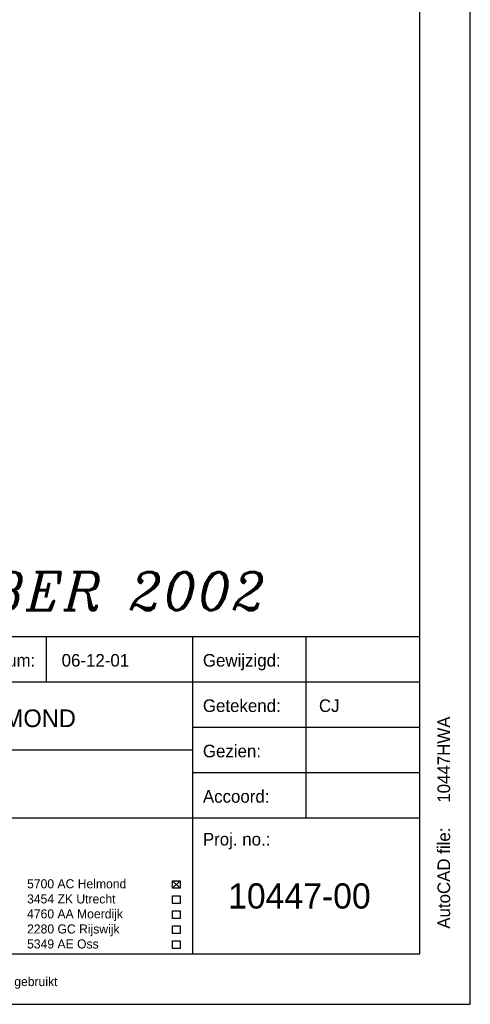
# Model space of a CAD drawing. Extents: x -9573 to 237800, y 0 to 168200.
# Tile 25 of 37: x 219938 to 237800, y 0 to 39070. Entities that reach past the tile are written whole.
import ezdxf

# ---------------------------------------------------------------- set-up
doc = ezdxf.new("R2010")
doc.units = 0
doc.header["$LTSCALE"] = 200
doc.layers.get('0').update_dxf_attribs({"linetype": 'CONTINUOUS'})
for name, color, linetype in [('00KAD025', 2, 'CONTINUOUS'), ('00KAD070', 5, 'CONTINUOUS'), ('BL$4----', 7, 'CONTINUOUS'), ('WL561---', 4, 'CONTINUOUS')]:
    doc.layers.add(name, color=color, linetype=linetype)
doc.styles.add('BURO-018', font='BUROFONT.shx', dxfattribs={"height": 360})
doc.styles.add('BURO-025', font='BUROFONT.shx', dxfattribs={"height": 500})
doc.styles.add('BURO-035', font='BUROFONT.shx', dxfattribs={"height": 700})
doc.styles.add('BURO-050', font='BUROFONT.shx', dxfattribs={"height": 1000})
doc.styles.add('ITALICC', font='italicc', dxfattribs={"width": 10, "height": 10})

# ---------------------------------------------------------------- blocks, each defined once
blk = doc.blocks.new('KUIJPERSKLEUR')
at = {"color": 1}
for p, q in [((-185, 73), (-10, 73)), ((-84, 64), (-84, 73)), ((-55, 10), (-55, 73)), ((-32.5, 37), (-32.5, 73)), ((-185, 64), (-10, 64)), ((-55, 55), (-10, 55)), ((-185, 50.5), (-55, 50.5)), ((-55, 46), (-10, 46)), ((-185, 37), (-10, 37)), ((-59, 24.51), (-57.5, 23.01)), ((-59, 23.01), (-57.5, 24.51)), ((-59, 24.51), (-57.5, 24.51)), ((-59, 23.01), (-59, 24.51)), ((-57.5, 24.51), (-57.5, 23.01)), ((-57.5, 23.01), (-59, 23.01)), ((-59, 20.01), (-59, 21.51)), ((-59, 21.51), (-57.5, 21.51)), ((-57.5, 21.51), (-57.5, 20.01)), ((-57.5, 20.01), (-59, 20.01)), ((-59, 17.05), (-59, 18.55)), ((-59, 18.55), (-57.5, 18.55)), ((-57.5, 18.55), (-57.5, 17.05)), ((-57.5, 17.05), (-59, 17.05)), ((-59, 14.05), (-59, 15.55)), ((-59, 15.55), (-57.5, 15.55)), ((-57.5, 14.05), (-59, 14.05)), ((-57.5, 15.55), (-57.5, 14.05)), ((-59, 12.58), (-57.5, 12.58)), ((-59, 11.08), (-59, 12.58)), ((-57.5, 12.58), (-57.5, 11.08)), ((-57.5, 11.08), (-59, 11.08))]:
    blk.add_line(p, q, dxfattribs=at)
for s, height, style, p in [('Datum:', 2.5, 'BURO-025', (-97, 67)), ('Gewijzigd:', 2.5, 'BURO-025', (-53, 67)), ('Getekend:', 2.5, 'BURO-025', (-53, 58)), ('Gezien:', 2.5, 'BURO-025', (-53, 49)), ('Accoord:', 2.5, 'BURO-025', (-53, 40)), ('Proj. no.:', 2.5, 'BURO-025', (-53, 31.5)), ('5700 AC Helmond', 1.8, 'BURO-018', (-87.85, 23.01)), ('3454 ZK Utrecht', 1.8, 'BURO-018', (-87.85, 20.01)), ('4760 AA Moerdijk', 1.8, 'BURO-018', (-87.85, 17.05)), ('2280 GC Rijswijk', 1.8, 'BURO-018', (-87.85, 14.05)), ('5349 AE Oss', 1.8, 'BURO-018', (-87.85, 11.08)), ('gekopieerd of aan derden ter inzage worden gegeven, noch voor of door derden worden gebruikt', 1.8, 'BURO-018', (-185, 3.61))]:
    blk.add_text(s, height=height, dxfattribs=dict(at, style=style)).set_placement(p)
at = {"color": 1, "style": 'BURO-025'}
blk.add_text('AutoCAD file:', height=2.5, rotation=90, dxfattribs=at).set_placement((-4, 15))
at = {"color": 150, "style": 'BURO-025'}
for tag, p in [('TKSCHAAL', (-167, 67)), ('TKBLADNR', (-124, 67)), ('TKDATCREAT', (-81, 67)), ('TKDATA', (-30, 67)), ('TKINIT', (-30, 58)), ('PRPRLEID', (-30, 49)), ('PRGRLEID', (-30, 40))]:
    blk.add_attdef(tag, p, '', height=2.5, dxfattribs=at)
at = {"color": 3, "style": 'BURO-035'}
for tag, p in [('PROMSCHR', (-177, 55)), ('TK1OMSCHR', (-177, 42))]:
    blk.add_attdef(tag, p, '', height=3.5, dxfattribs=at)
at = {"color": 1, "style": 'BURO-025'}
blk.add_attdef('TKFILE', (-4, 40), '', height=2.5, rotation=90, dxfattribs=at)
blk.add_attdef('PRNAAM', (-30, 31.5), '', height=2.5, dxfattribs=at)
at = {"color": 4, "style": 'BURO-050'}
blk.add_attdef('TKTEKNR', (-48, 19), '', height=5, dxfattribs=at)

msp = doc.modelspace()

# ---------------------------------------------------------------- linework, layer by layer
at = {"layer": '00KAD025', "linetype": 'CONTINUOUS'}
for p, q in [((237800, 0), (237800, 168200)), ((-9573.16213, 0), (237800, 0))]:
    msp.add_line(p, q, dxfattribs=at)
at = {"layer": '00KAD070', "linetype": 'CONTINUOUS'}
for p, q in [((235800, 2000), (235800, 166200)), ((-7573.16213, 2000), (235800, 2000))]:
    msp.add_line(p, q, dxfattribs=at)

# ---------------------------------------------------------------- block references
at = {"layer": 'BL$4----'}
ref = msp.add_blockref('KUIJPERSKLEUR', (237800, 0), dxfattribs=dict(at, xscale=200, yscale=200, zscale=200))
ref.add_attrib('TKINIT', 'CJ', (231800, 11600), dxfattribs={"layer": '0', "color": 150, "height": 500, "style": 'BURO-025'})
ref.add_attrib('TKDATCREAT', '06-12-01', (221600, 13400), dxfattribs={"layer": '0', "color": 150, "height": 500, "style": 'BURO-025'})
ref.add_attrib('TKFILE', '10447HWA', (237000, 8000), dxfattribs={"layer": '0', "color": 1, "height": 500, "rotation": 90, "style": 'BURO-025'})
ref.add_attrib('TKTEKNR', '10447-00', (228200, 3800), dxfattribs={"layer": '0', "color": 4, "height": 1000, "style": 'BURO-050'})
ref.add_attrib('PROMSCHR', 'OPLEIDINGSCENTRUM KM-LAAN HELMOND', (202400, 11000), dxfattribs={"layer": '0', "color": 3, "height": 700, "style": 'BURO-035'})

# ---------------------------------------------------------------- texts
at = {"layer": 'WL561---', "color": 5, "linetype": 'CONTINUOUS', "style": 'ITALICC'}
msp.add_text('REVISIE DECEMBER 2002', height=1512, dxfattribs=at).set_placement((201011.59074, 15641.58668))

doc.saveas('drawing.dxf')
